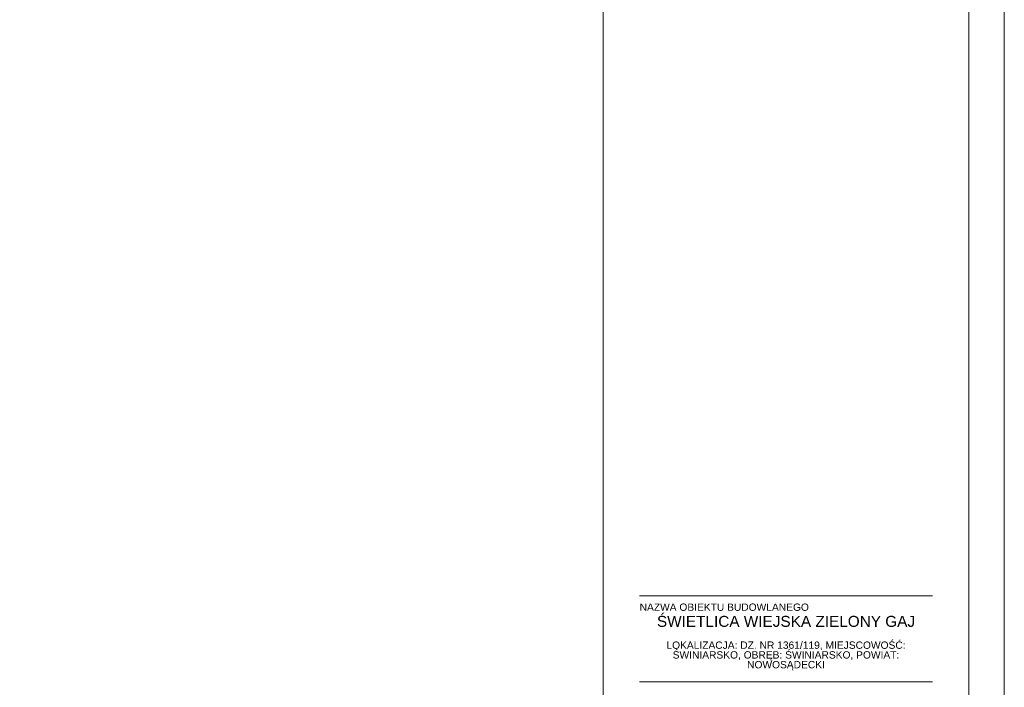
# Model space of a CAD drawing. Header units: millimetres. Extents: x -115268 to 140687, y -37779 to 24471.
# Tile 178 of 256: x 80836 to 82182, y -16152 to -15240. Entities that reach past the tile are written whole.
import ezdxf

# ---------------------------------------------------------------- set-up
doc = ezdxf.new("R2010")
doc.units = ezdxf.units.MM
doc.layers.get('0').update_dxf_attribs({"lineweight": 9})
doc.layers.add('A_CIENKA', color=7, linetype='Continuous', lineweight=9)
doc.styles.add('Arial', font='arial.ttf')

# ---------------------------------------------------------------- blocks, each defined once
blk = doc.blocks.new('METRYKA11')
for p, q in [((7511378.7, 5508935.2), (7511378.7, 5506025.2)), ((7511878.7, 5508935.2), (7511878.7, 5506025.2)), ((7511428.7, 5507265.3), (7511828.7, 5507265.3)), ((7511428.7, 5507147.9), (7511828.7, 5507147.9))]:
    blk.add_line(p, q)
at = {"ltscale": 80, "insert": (7511428.7, 5507255), "char_height": 10, "width": 390.836, "attachment_point": 1, "style": 'Arial'}
blk.add_mtext('NAZWA OBIEKTU BUDOWLANEGO', dxfattribs=at)
at = {"insert": (7511428.7, 5507238.1), "char_height": 15, "width": 400, "attachment_point": 1, "style": 'Arial'}
blk.add_mtext('\\pxsm0.8,qc;ŚWIETLICA WIEJSKA ZIELONY GAJ\\P\\psm0.6;\\P\\psm0.8;{\\H0.66667x;LOKALIZACJA: DZ. NR 1361/119, MIEJSCOWOŚĆ: ŚWINIARSKO, OBRĘB: ŚWINIARSKO, POWIAT: NOWOSĄDECKI}', dxfattribs=at)

msp = doc.modelspace()

# ---------------------------------------------------------------- linework, layer by layer
msp.add_line((82133.42001, -13152.10169), (82133.42001, -17267.67311))
at = {"layer": 'A_CIENKA', "color": 1}
msp.add_lwpolyline([(76241.76855, -13109.67311), (82181.76855, -13109.67311), (82181.76855, -17310.10169), (76241.76855, -17310.10169), (76241.76855, -13109.67311)], dxfattribs=at)
at = {"layer": 'A_CIENKA'}
msp.add_lwpolyline([(76496.33997, -13152.10169), (82133.42001, -13152.10169), (82133.42001, -17267.67311), (76496.33997, -17267.67311)], close=True, dxfattribs=at)

# ---------------------------------------------------------------- block references
at = {"layer": 'A_CIENKA', "color": 3}
msp.add_blockref('METRYKA11', (-7429745.24954, -5523292.84568), dxfattribs=at)

doc.saveas('drawing.dxf')
